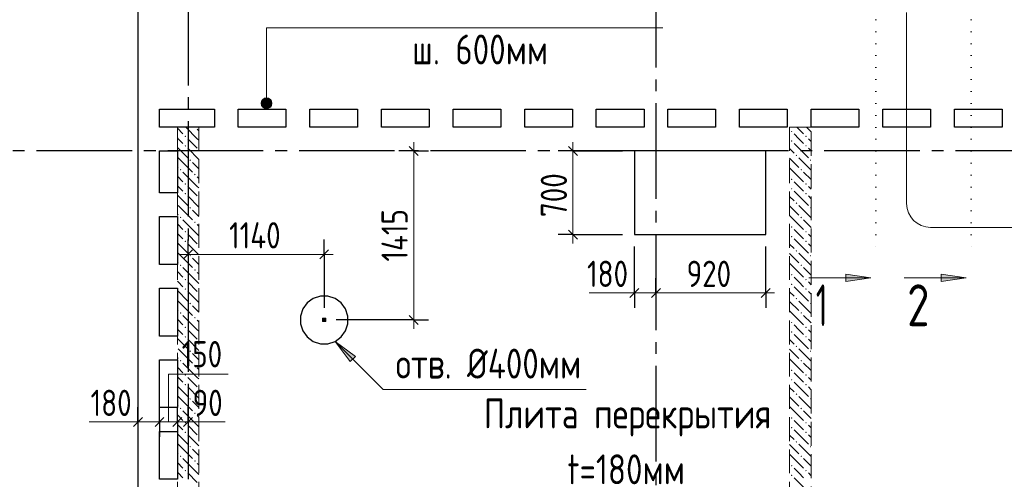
# Model space of a CAD drawing. Header units: millimetres. Extents: x 0 to 43617, y 0 to 29700.
# Tile 18 of 20: x 25819 to 34069, y 20700 to 24550. Entities that reach past the tile are written whole.
import ezdxf

# ---------------------------------------------------------------- set-up
doc = ezdxf.new("R2010")
doc.units = ezdxf.units.MM
for name, pattern in [('______2', [270, 200, -70]), ('______5', [1100, 800, -100, 100, -100]), ('______9', [100, 0, -100])]:
    doc.linetypes.add(name, pattern=pattern)
for name, color, linetype, lineweight in [('Standard', 7, 'Continuous', 25), ('ЖБ Перекрытие верхний уровень', 7, 'Continuous', 35), ('ЖБ Стена верхний уровень', 7, 'Continuous', 35), ('Оси', 40, '______5', 18), ('Примечания', 7, 'Continuous', 25), ('Размерная выноска', 7, 'Continuous', 13), ('Узлы символ', 7, 'Continuous', 25)]:
    doc.layers.add(name, color=color, linetype=linetype, lineweight=lineweight)
doc.styles.add('GOST 2.304-81', font='txt')
doc.styles.add('ISOCPEUR', font='txt')

msp = doc.modelspace()

# ---------------------------------------------------------------- hatches: boundary and pattern name
at = {"layer": 'ЖБ Стена верхний уровень', "linetype": 'Continuous', "lineweight": 18, "transparency": 33554687}
for points in [[(27290.3, 23650), (27287, 23646.6), (27283.6, 23650)], [(32280.5, 23613.1), (32287, 23619.6), (32293.5, 23613.1), (32287, 23606.6)], [(27200.5, 23573.1), (27206.9, 23579.6), (27213.5, 23573.1), (27206.9, 23566.6)], [(32280.5, 23533.1), (32287, 23539.6), (32293.5, 23533.1), (32287, 23526.6)], [(32400.5, 23573.1), (32406.9, 23579.6), (32413.5, 23573.1), (32406.9, 23566.6)], [(27200.5, 23493.1), (27206.9, 23499.6), (27213.5, 23493.1), (27206.9, 23486.6)], [(32400.5, 23493.1), (32406.9, 23499.6), (32413.5, 23493.1), (32406.9, 23486.6)], [(27240.4, 23373.1), (27247, 23379.6), (27253.5, 23373.1), (27247, 23366.6)], [(32320.4, 23413.1), (32326.9, 23419.6), (32333.5, 23413.1), (32326.9, 23406.6)], [(32440.4, 23373.1), (32447, 23379.6), (32450, 23376.6), (32450, 23369.7), (32447, 23366.6)], [(27160.4, 23293.1), (27167, 23299.6), (27173.5, 23293.1), (27167, 23286.6)], [(32360.4, 23293.1), (32367, 23299.6), (32373.5, 23293.1), (32367, 23286.6)], [(27280.5, 23253.1), (27287, 23259.6), (27293.4, 23253.1), (27287, 23246.6)], [(32280.5, 23213.1), (32287, 23219.6), (32293.5, 23213.1), (32287, 23206.6)], [(27200.5, 23173.1), (27206.9, 23179.6), (27213.5, 23173.1), (27206.9, 23166.6)], [(27200.5, 23093.1), (27206.9, 23099.6), (27213.5, 23093.1), (27206.9, 23086.6)], [(32280.5, 23133.1), (32287, 23139.6), (32293.5, 23133.1), (32287, 23126.6)], [(32400.5, 23173.1), (32406.9, 23179.6), (32413.5, 23173.1), (32406.9, 23166.6)], [(32400.5, 23093.1), (32406.9, 23099.6), (32413.5, 23093.1), (32406.9, 23086.6)], [(32320.4, 23013.1), (32326.9, 23019.6), (32333.5, 23013.1), (32326.9, 23006.6)], [(27240.4, 22973.1), (27247, 22979.6), (27253.5, 22973.1), (27247, 22966.6)], [(32440.4, 22973.1), (32447, 22979.6), (32450, 22976.6), (32450, 22969.7), (32447, 22966.6)], [(27160.4, 22893.1), (27167, 22899.6), (27173.5, 22893.1), (27167, 22886.6)], [(27280.5, 22853.1), (27287, 22859.6), (27293.4, 22853.1), (27287, 22846.6)], [(32360.4, 22893.1), (32367, 22899.6), (32373.5, 22893.1), (32367, 22886.6)], [(27200.5, 22773.1), (27206.9, 22779.6), (27213.5, 22773.1), (27206.9, 22766.6)], [(32280.5, 22813.1), (32287, 22819.6), (32293.5, 22813.1), (32287, 22806.6)], [(32400.5, 22773.1), (32406.9, 22779.6), (32413.5, 22773.1), (32406.9, 22766.6)], [(27200.5, 22693.1), (27206.9, 22699.6), (27213.5, 22693.1), (27206.9, 22686.6)], [(32280.5, 22733.1), (32287, 22739.6), (32293.5, 22733.1), (32287, 22726.6)], [(32400.5, 22693.1), (32406.9, 22699.6), (32413.5, 22693.1), (32406.9, 22686.6)], [(32320.4, 22613.1), (32326.9, 22619.6), (32333.5, 22613.1), (32326.9, 22606.6)], [(27240.4, 22573.1), (27247, 22579.6), (27253.5, 22573.1), (27247, 22566.6)], [(32440.4, 22573.1), (32447, 22579.6), (32450, 22576.6), (32450, 22569.7), (32447, 22566.6)], [(27160.4, 22493.1), (27167, 22499.6), (27173.5, 22493.1), (27167, 22486.6)], [(27280.5, 22453.1), (27287, 22459.6), (27293.4, 22453.1), (27287, 22446.6)], [(32360.4, 22493.1), (32367, 22499.6), (32373.5, 22493.1), (32367, 22486.6)], [(27200.5, 22373.1), (27206.9, 22379.6), (27213.5, 22373.1), (27206.9, 22366.6)], [(32280.5, 22413.1), (32287, 22419.6), (32293.5, 22413.1), (32287, 22406.6)], [(32400.5, 22373.1), (32406.9, 22379.6), (32413.5, 22373.1), (32406.9, 22366.6)], [(27200.5, 22293.1), (27206.9, 22299.6), (27213.5, 22293.1), (27206.9, 22286.6)], [(32280.5, 22333.1), (32287, 22339.6), (32293.5, 22333.1), (32287, 22326.6)], [(32400.5, 22293.1), (32406.9, 22299.6), (32413.5, 22293.1), (32406.9, 22286.6)], [(32320.4, 22213.1), (32326.9, 22219.6), (32333.5, 22213.1), (32326.9, 22206.6)], [(27240.4, 22173.1), (27247, 22179.6), (27253.5, 22173.1), (27247, 22166.6)], [(32440.4, 22173.1), (32447, 22179.6), (32450, 22176.6), (32450, 22169.7), (32447, 22166.6)], [(27160.4, 22093.1), (27167, 22099.6), (27173.5, 22093.1), (27167, 22086.6)], [(27280.5, 22053.1), (27287, 22059.6), (27293.4, 22053.1), (27287, 22046.6)], [(32360.4, 22093.1), (32367, 22099.6), (32373.5, 22093.1), (32367, 22086.6)], [(27200.5, 21973.1), (27206.9, 21979.6), (27213.5, 21973.1), (27206.9, 21966.6)], [(32280.5, 22013.1), (32287, 22019.6), (32293.5, 22013.1), (32287, 22006.6)], [(32400.5, 21973.1), (32406.9, 21979.6), (32413.5, 21973.1), (32406.9, 21966.6)], [(27200.5, 21893.1), (27206.9, 21899.6), (27213.5, 21893.1), (27206.9, 21886.6)], [(32280.5, 21933.1), (32287, 21939.6), (32293.5, 21933.1), (32287, 21926.6)], [(32400.5, 21893.1), (32406.9, 21899.6), (32413.5, 21893.1), (32406.9, 21886.6)], [(27240.4, 21773.1), (27247, 21779.6), (27253.5, 21773.1), (27247, 21766.6)], [(32320.4, 21813.1), (32326.9, 21819.6), (32333.5, 21813.1), (32326.9, 21806.6)], [(32440.4, 21773.1), (32447, 21779.6), (32450, 21776.6), (32450, 21769.7), (32447, 21766.6)], [(27160.4, 21693.1), (27167, 21699.6), (27173.5, 21693.1), (27167, 21686.6)], [(32360.4, 21693.1), (32367, 21699.6), (32373.5, 21693.1), (32367, 21686.6)], [(27280.5, 21653.1), (27287, 21659.6), (27293.4, 21653.1), (27287, 21646.6)], [(32280.5, 21613.1), (32287, 21619.6), (32293.5, 21613.1), (32287, 21606.6)], [(27200.5, 21573.1), (27206.9, 21579.6), (27213.5, 21573.1), (27206.9, 21566.6)], [(32280.5, 21533.1), (32287, 21539.6), (32293.5, 21533.1), (32287, 21526.6)], [(32400.5, 21573.1), (32406.9, 21579.6), (32413.5, 21573.1), (32406.9, 21566.6)], [(27200.5, 21493.1), (27206.9, 21499.6), (27213.5, 21493.1), (27206.9, 21486.6)], [(32400.5, 21493.1), (32406.9, 21499.6), (32413.5, 21493.1), (32406.9, 21486.6)], [(27240.4, 21373.1), (27247, 21379.6), (27253.5, 21373.1), (27247, 21366.6)], [(32320.4, 21413.1), (32326.9, 21419.6), (32333.5, 21413.1), (32326.9, 21406.6)], [(32440.4, 21373.1), (32447, 21379.6), (32450, 21376.6), (32450, 21369.7), (32447, 21366.6)], [(27160.4, 21293.1), (27167, 21299.6), (27173.5, 21293.1), (27167, 21286.6)], [(32360.4, 21293.1), (32367, 21299.6), (32373.5, 21293.1), (32367, 21286.6)], [(27280.5, 21253.1), (27287, 21259.6), (27293.4, 21253.1), (27287, 21246.6)], [(32280.5, 21213.1), (32287, 21219.6), (32293.5, 21213.1), (32287, 21206.6)], [(27200.5, 21173.1), (27206.9, 21179.6), (27213.5, 21173.1), (27206.9, 21166.6)], [(32280.5, 21133.1), (32287, 21139.6), (32293.5, 21133.1), (32287, 21126.6)], [(32400.5, 21173.1), (32406.9, 21179.6), (32413.5, 21173.1), (32406.9, 21166.6)], [(27200.5, 21093.1), (27206.9, 21099.6), (27213.5, 21093.1), (27206.9, 21086.6)], [(32400.5, 21093.1), (32406.9, 21099.6), (32413.5, 21093.1), (32406.9, 21086.6)], [(27240.4, 20973.1), (27247, 20979.6), (27253.5, 20973.1), (27247, 20966.6)], [(32320.4, 21013.1), (32326.9, 21019.6), (32333.5, 21013.1), (32326.9, 21006.6)], [(32440.4, 20973.1), (32447, 20979.6), (32450, 20976.6), (32450, 20969.7), (32447, 20966.6)], [(27160.4, 20893.1), (27167, 20899.6), (27173.5, 20893.1), (27167, 20886.6)], [(32360.4, 20893.1), (32367, 20899.6), (32373.5, 20893.1), (32367, 20886.6)], [(27280.5, 20853.1), (27287, 20859.6), (27293.4, 20853.1), (27287, 20846.6)], [(32280.5, 20813.1), (32287, 20819.6), (32293.5, 20813.1), (32287, 20806.6)], [(27200.5, 20773.1), (27206.9, 20779.6), (27213.5, 20773.1), (27206.9, 20766.6)], [(32280.5, 20733.1), (32287, 20739.6), (32293.5, 20733.1), (32287, 20726.6)], [(32400.5, 20773.1), (32406.9, 20779.6), (32413.5, 20773.1), (32406.9, 20766.6)]]:
    msp.add_hatch(color=7, dxfattribs=at).paths.add_polyline_path(points, flags=16)
at = {"layer": 'Примечания', "linetype": 'Continuous', "lineweight": 13, "transparency": 33554687}
for points in [[(27925.9, 23872.5), (27848.5, 23872.5), (27842.2, 23850)], [(27925.9, 23872.5), (27842.2, 23850), (27932.2, 23850)], [(27932.2, 23850), (27842.2, 23850), (27848.5, 23827.5)], [(27909.7, 23888.7), (27864.7, 23888.7), (27848.5, 23872.5)], [(27909.7, 23888.7), (27848.5, 23872.5), (27925.9, 23872.5)], [(27932.2, 23850), (27848.5, 23827.5), (27925.9, 23827.5)], [(27864.7, 23888.7), (27909.7, 23888.7), (27887.2, 23895)], [(27925.9, 23827.5), (27848.5, 23827.5), (27864.7, 23811.3)], [(27925.9, 23827.5), (27864.7, 23811.3), (27909.7, 23811.3)], [(27909.7, 23811.3), (27864.7, 23811.3), (27887.2, 23805)]]:
    msp.add_hatch(color=7, dxfattribs=at).paths.add_polyline_path(points)
msp.add_hatch(color=7, dxfattribs=at).paths.add_polyline_path([(28588.8, 21685.6), (28461.6, 21855.3), (28631.3, 21728)], flags=16)
at = {"layer": 'Узлы символ', "linetype": 'Continuous', "lineweight": 13, "transparency": 33554687}
for points in [[(32739.8, 22418), (32949.8, 22388), (32739.8, 22358)], [(33539.8, 22418), (33749.8, 22388), (33539.8, 22358)]]:
    msp.add_hatch(color=7, dxfattribs=at).paths.add_polyline_path(points, flags=16)

# ---------------------------------------------------------------- linework, layer by layer
at = {"layer": 'Standard', "color": 7, "linetype": 'Continuous', "lineweight": 13, "transparency": 33554687}
for p, q in [((29120, 23450), (29120, 23525)), ((30454.5, 23450), (30454.5, 23525)), ((30454.5, 22750), (30454.5, 22675)), ((27230, 22583.8), (27155, 22583.8)), ((27230, 22583.8), (28370, 22583.8)), ((28370, 22583.8), (28445, 22583.8)), ((30969.3, 22261), (30894.3, 22261)), ((30969.3, 22261), (31150, 22261)), ((31150, 22261), (32069.3, 22261)), ((32069.3, 22261), (32144.3, 22261)), ((29120, 22035), (29120, 21960)), ((26810, 21180), (26735, 21180)), ((26810, 21180), (26990, 21180)), ((26990, 21180), (27140, 21180)), ((27140, 21180), (27230, 21180)), ((27230, 21180), (27305, 21180))]:
    msp.add_line(p, q, dxfattribs=at)
at = {"layer": 'Standard', "color": 251, "linetype": 'Continuous', "lineweight": -3, "true_color": 0x656565, "transparency": 33554687}
for p, q in [((29120, 23450), (28995, 23450)), ((29120, 23450), (29245, 23450)), ((29120, 23450), (29120, 23450)), ((30454.5, 23450), (30329.5, 23450)), ((30454.5, 23450), (30579.5, 23450)), ((30454.5, 23450), (30869.3, 23450)), ((27230, 22583.8), (27230, 22708.8)), ((28370, 22583.8), (28370, 22708.8)), ((30454.5, 22750), (30329.5, 22750)), ((30454.5, 22750), (30579.5, 22750)), ((30454.5, 22750), (30869.3, 22750)), ((32069.3, 22261), (32069.3, 22650)), ((27230, 22583.8), (27230, 22458.8)), ((27230, 22583.8), (27230, 22583.8)), ((28370, 22583.8), (28370, 22458.8)), ((28370, 22583.8), (28370, 22135)), ((30969.3, 22261), (30969.3, 22386)), ((31150, 22261), (31150, 22386)), ((32069.3, 22261), (32069.3, 22386)), ((30969.3, 22261), (30969.3, 22136)), ((31150, 22261), (31150, 22136)), ((31150, 22261), (31150, 22261)), ((32069.3, 22261), (32069.3, 22136)), ((29120, 22035), (28470, 22035)), ((29120, 22035), (28995, 22035)), ((29120, 22035), (29245, 22035)), ((26810, 21180), (26810, 21305)), ((26990, 21180), (26990, 21305)), ((27140, 21180), (27140, 21305)), ((27230, 21180), (27230, 21305)), ((26810, 21180), (26810, 21055)), ((26810, 21180), (26810, 21180)), ((26990, 21180), (26990, 21055)), ((26990, 21180), (26990, 21080)), ((27140, 21180), (27140, 21055)), ((27140, 21180), (27140, 21080)), ((27230, 21180), (27230, 21055)), ((27230, 21180), (27230, 21180))]:
    msp.add_line(p, q, dxfattribs=at)
at = {"layer": 'Standard', "color": 7, "linetype": 'Continuous', "lineweight": 25, "transparency": 33554687}
for p, q in [((29157.5, 23412.5), (29082.5, 23487.5)), ((30417, 23487.5), (30492, 23412.5)), ((30417, 22787.5), (30492, 22712.5)), ((27192.5, 22546.3), (27267.5, 22621.3)), ((28332.5, 22546.3), (28407.5, 22621.3)), ((30931.8, 22223.5), (31006.8, 22298.5)), ((31112.5, 22223.5), (31187.5, 22298.5)), ((32031.8, 22223.5), (32106.8, 22298.5)), ((29157.5, 21997.5), (29082.5, 22072.5)), ((26772.5, 21142.5), (26847.5, 21217.5)), ((26952.5, 21142.5), (27027.5, 21217.5)), ((27102.5, 21142.5), (27177.5, 21217.5)), ((27192.5, 21142.5), (27267.5, 21217.5))]:
    msp.add_line(p, q, dxfattribs=at)
at = {"layer": 'Standard', "color": 7, "linetype": 'Continuous', "lineweight": 13, "transparency": 33554687}
for points in [[(29120, 22035), (29120, 22435.6), (29120, 22435.6), (29120, 23450)], [(30454.5, 23450), (30454.5, 22810), (30454.5, 22810), (30454.5, 22750)]]:
    msp.add_lwpolyline(points, dxfattribs=at)
at = {"layer": 'Standard', "color": 251, "linetype": 'Continuous', "lineweight": -3, "true_color": 0x656565, "transparency": 33554687}
msp.add_lwpolyline([(30969.3, 22261), (30969.3, 22278), (30969.3, 22278), (30969.3, 22556.6), (30969.3, 22556.6), (30969.3, 22650)], dxfattribs=at)
at = {"layer": 'ЖБ Перекрытие верхний уровень', "color": 7, "linetype": 'Continuous', "lineweight": 25, "transparency": 33554687}
for p, q in [((26810, 25400), (26810, 23800)), ((26810, 23800), (26810, 17540)), ((26990, 23650), (26990, 23800)), ((26990, 23800), (27450, 23800)), ((27450, 23800), (27450, 23650)), ((27650, 23650), (27650, 23800)), ((27650, 23800), (28050, 23800)), ((28050, 23800), (28050, 23650)), ((28250, 23650), (28250, 23800)), ((28250, 23800), (28650, 23800)), ((28650, 23800), (28650, 23650)), ((28850, 23800), (29250, 23800)), ((28850, 23650), (28850, 23800)), ((29250, 23800), (29250, 23650)), ((29450, 23650), (29450, 23800)), ((29450, 23800), (29850, 23800)), ((29850, 23800), (29850, 23650)), ((30050, 23650), (30050, 23800)), ((30050, 23800), (30450, 23800)), ((30450, 23800), (30450, 23650)), ((30650, 23650), (30650, 23800)), ((30650, 23800), (31050, 23800)), ((31050, 23800), (31050, 23650)), ((31250, 23650), (31250, 23800)), ((31250, 23800), (31650, 23800)), ((31650, 23800), (31650, 23650)), ((31850, 23650), (31850, 23800)), ((31850, 23800), (32250, 23800)), ((32250, 23800), (32250, 23650)), ((32450, 23650), (32450, 23800)), ((32450, 23800), (32850, 23800)), ((32850, 23800), (32850, 23650)), ((33050, 23650), (33050, 23800)), ((33050, 23800), (33450, 23800)), ((33450, 23800), (33450, 23650)), ((33650, 23650), (33650, 23800)), ((33650, 23800), (34050, 23800)), ((34050, 23800), (34050, 23650)), ((27450, 23650), (26990, 23650)), ((28050, 23650), (27650, 23650)), ((28650, 23650), (28250, 23650)), ((29250, 23650), (28850, 23650)), ((29850, 23650), (29450, 23650)), ((30450, 23650), (30050, 23650)), ((31050, 23650), (30650, 23650)), ((31650, 23650), (31250, 23650)), ((32250, 23650), (31850, 23650)), ((32850, 23650), (32450, 23650)), ((33450, 23650), (33050, 23650)), ((34050, 23650), (33650, 23650)), ((26990, 23100), (26990, 23450)), ((26990, 23450), (27140, 23450)), ((27140, 23450), (27140, 23100)), ((32069.3, 23450), (30969.3, 23450)), ((30969.3, 23450), (30969.3, 22750)), ((32069.3, 22750), (32069.3, 23450)), ((27140, 23100), (26990, 23100)), ((26990, 22500), (26990, 22900)), ((26990, 22900), (27140, 22900)), ((27140, 22900), (27140, 22500)), ((30969.3, 22750), (32069.3, 22750)), ((27140, 22500), (26990, 22500)), ((26990, 21900), (26990, 22300)), ((26990, 22300), (27140, 22300)), ((27140, 22300), (27140, 21900)), ((28278.4, 22214.7), (28227.4, 22177.6)), ((28338.5, 22234.2), (28278.4, 22214.7)), ((28401.6, 22234.2), (28338.5, 22234.2)), ((28461.6, 22214.7), (28401.6, 22234.2)), ((28512.6, 22177.6), (28461.6, 22214.7)), ((28190.3, 22126.6), (28170.8, 22066.5)), ((28227.4, 22177.6), (28190.3, 22126.6)), ((28549.7, 22126.6), (28512.6, 22177.6)), ((28569.2, 22066.5), (28549.7, 22126.6)), ((28170.8, 22066.5), (28170.8, 22003.5)), ((28569.2, 22003.5), (28569.2, 22066.5)), ((28170.8, 22003.5), (28190.3, 21943.5)), ((28549.7, 21943.5), (28569.2, 22003.5)), ((27140, 21900), (26990, 21900)), ((28190.3, 21943.5), (28227.4, 21892.4)), ((28227.4, 21892.4), (28278.4, 21855.3)), ((28461.6, 21855.3), (28512.6, 21892.4)), ((28512.6, 21892.4), (28549.7, 21943.5)), ((28278.4, 21855.3), (28338.5, 21835.8)), ((28338.5, 21835.8), (28401.6, 21835.8)), ((28401.6, 21835.8), (28461.6, 21855.3)), ((26990, 21300), (26990, 21700)), ((26990, 21700), (27140, 21700)), ((27140, 21700), (27140, 21300)), ((27140, 21300), (26990, 21300)), ((26990, 20700), (26990, 21100)), ((26990, 21100), (27140, 21100)), ((27140, 21100), (27140, 20700)), ((27140, 20700), (26990, 20700))]:
    msp.add_line(p, q, dxfattribs=at)
at = {"layer": 'ЖБ Перекрытие верхний уровень', "color": 7, "linetype": 'Continuous', "lineweight": 13, "transparency": 33554687}
for points in [[(28356.7, 22048.3), (28383.3, 22048.3), (28383.3, 22021.7), (28356.7, 22021.7), (28356.7, 22048.3)], [(28381.7, 22023.3), (28358.3, 22023.3), (28358.3, 22046.7), (28381.7, 22046.7), (28381.7, 22023.3)], [(28360, 22045), (28380, 22045), (28380, 22045), (28360, 22045), (28360, 22045), (28360, 22025), (28380, 22025), (28380, 22045), (28360, 22045)], [(28361.7, 22043.3), (28378.3, 22043.3), (28378.3, 22043.3), (28361.7, 22043.3), (28361.7, 22043.3), (28361.7, 22026.7), (28378.3, 22026.7), (28378.3, 22043.3), (28361.7, 22043.3)], [(28363.3, 22041.7), (28376.7, 22041.7), (28376.7, 22041.7), (28363.3, 22041.7), (28363.3, 22041.7), (28363.3, 22028.3), (28376.7, 22028.3), (28376.7, 22041.7), (28363.3, 22041.7)], [(28365, 22040), (28375, 22040), (28375, 22030), (28365, 22030), (28365, 22040)], [(28373.3, 22031.7), (28366.7, 22031.7), (28366.7, 22038.3), (28373.3, 22038.3), (28373.3, 22031.7)], [(28368.3, 22036.7), (28371.7, 22036.7), (28371.7, 22033.3), (28368.3, 22033.3), (28368.3, 22036.7)]]:
    msp.add_lwpolyline(points, dxfattribs=at)
at = {"layer": 'ЖБ Стена верхний уровень', "color": 251, "linetype": '______2', "lineweight": 13, "true_color": 0x656565, "transparency": 33554687}
for p, q in [((27140, 23650), (27140, 17870)), ((27320, 23650), (27140, 23650)), ((27320, 18050), (27320, 23650)), ((32270, 23650), (32270, 18050)), ((32450, 23650), (32270, 23650)), ((32450, 18550), (32450, 23650))]:
    msp.add_line(p, q, dxfattribs=at)
at = {"layer": 'ЖБ Стена верхний уровень', "color": 9, "linetype": 'Continuous', "lineweight": 18, "true_color": 0xc7c7c7, "transparency": 33554687}
for p, q in [((27140, 23640.1), (27187, 23593.1)), ((27306.9, 23553.1), (27210.1, 23650)), ((27306.9, 23633.1), (27320, 23620.1)), ((32330.1, 23650), (32387, 23593.1)), ((32450, 23610.1), (32410.1, 23650)), ((27147, 23553.1), (27140, 23560.1)), ((27187, 23513.1), (27147, 23553.1)), ((27226.9, 23553.1), (27306.9, 23473.1)), ((27306.9, 23553.1), (27320, 23540.1)), ((32347, 23553.1), (32306.9, 23593.1)), ((32306.9, 23513.1), (32426.9, 23393.1)), ((32387, 23513.1), (32347, 23553.1)), ((32426.9, 23553.1), (32450, 23530.1)), ((27140, 23480.1), (27226.9, 23393.1)), ((27226.9, 23473.1), (27320, 23380.1)), ((32270, 23470.1), (32306.9, 23433.1)), ((32426.9, 23473.1), (32450, 23450.1)), ((27147, 23393.1), (27267, 23273.1)), ((27320, 23300.1), (27267, 23353.1)), ((32270, 23390.1), (32347, 23313.1)), ((32347, 23393.1), (32450, 23290.1)), ((27140, 23320.1), (27147, 23313.1)), ((27306.9, 23153.1), (27187, 23273.1)), ((32270, 23310.1), (32387, 23193.1)), ((32450, 23210.1), (32387, 23273.1)), ((27140, 23240.1), (27187, 23193.1)), ((27306.9, 23233.1), (27320, 23220.1)), ((32347, 23153.1), (32306.9, 23193.1)), ((27147, 23153.1), (27140, 23160.1)), ((27187, 23113.1), (27147, 23153.1)), ((27226.9, 23153.1), (27306.9, 23073.1)), ((27306.9, 23153.1), (27320, 23140.1)), ((32306.9, 23113.1), (32426.9, 22993.1)), ((32387, 23113.1), (32347, 23153.1)), ((32426.9, 23153.1), (32450, 23130.1)), ((27140, 23080.1), (27226.9, 22993.1)), ((27226.9, 23073.1), (27320, 22980.1)), ((32270, 23070.1), (32306.9, 23033.1)), ((32426.9, 23073.1), (32450, 23050.1)), ((27147, 22993.1), (27267, 22873.1)), ((27320, 22900.1), (27267, 22953.1)), ((32270, 22990.1), (32347, 22913.1)), ((32347, 22993.1), (32450, 22890.1)), ((27140, 22920.1), (27147, 22913.1)), ((27306.9, 22753.1), (27187, 22873.1)), ((32270, 22910.1), (32387, 22793.1)), ((32450, 22810.1), (32387, 22873.1)), ((27140, 22840.1), (27187, 22793.1)), ((27306.9, 22833.1), (27320, 22820.1)), ((32347, 22753.1), (32306.9, 22793.1)), ((27147, 22753.1), (27140, 22760.1)), ((27187, 22713.1), (27147, 22753.1)), ((27226.9, 22753.1), (27306.9, 22673.1)), ((27306.9, 22753.1), (27320, 22740.1)), ((32306.9, 22713.1), (32426.9, 22593.1)), ((32387, 22713.1), (32347, 22753.1)), ((32426.9, 22753.1), (32450, 22730.1)), ((27140, 22680.1), (27226.9, 22593.1)), ((27226.9, 22673.1), (27320, 22580.1)), ((32270, 22670.1), (32306.9, 22633.1)), ((32426.9, 22673.1), (32450, 22650.1)), ((27147, 22593.1), (27267, 22473.1)), ((27320, 22500.1), (27267, 22553.1)), ((32270, 22590.1), (32347, 22513.1)), ((32347, 22593.1), (32450, 22490.1)), ((27140, 22520.1), (27147, 22513.1)), ((27140, 22440.1), (27187, 22393.1)), ((27306.9, 22353.1), (27187, 22473.1)), ((32270, 22510.1), (32387, 22393.1)), ((32450, 22410.1), (32387, 22473.1)), ((27147, 22353.1), (27140, 22360.1)), ((27306.9, 22433.1), (27320, 22420.1)), ((32347, 22353.1), (32306.9, 22393.1)), ((27140, 22280.1), (27226.9, 22193.1)), ((27187, 22313.1), (27147, 22353.1)), ((27226.9, 22353.1), (27306.9, 22273.1)), ((27306.9, 22353.1), (27320, 22340.1)), ((32306.9, 22313.1), (32426.9, 22193.1)), ((32387, 22313.1), (32347, 22353.1)), ((32426.9, 22353.1), (32450, 22330.1)), ((27147, 22193.1), (27267, 22073.1)), ((27226.9, 22273.1), (27320, 22180.1)), ((32270, 22270.1), (32306.9, 22233.1)), ((32347, 22193.1), (32450, 22090.1)), ((32426.9, 22273.1), (32450, 22250.1)), ((27140, 22120.1), (27147, 22113.1)), ((27320, 22100.1), (27267, 22153.1)), ((32270, 22190.1), (32347, 22113.1)), ((32270, 22110.1), (32387, 21993.1)), ((27140, 22040.1), (27187, 21993.1)), ((27306.9, 21953.1), (27187, 22073.1)), ((27306.9, 22033.1), (27320, 22020.1)), ((32450, 22010.1), (32387, 22073.1)), ((27147, 21953.1), (27140, 21960.1)), ((27187, 21913.1), (27147, 21953.1)), ((27226.9, 21953.1), (27306.9, 21873.1)), ((27306.9, 21953.1), (27320, 21940.1)), ((32347, 21953.1), (32306.9, 21993.1)), ((32387, 21913.1), (32347, 21953.1)), ((32426.9, 21953.1), (32450, 21930.1)), ((27140, 21880.1), (27226.9, 21793.1)), ((27226.9, 21873.1), (27320, 21780.1)), ((32270, 21870.1), (32306.9, 21833.1)), ((32306.9, 21913.1), (32426.9, 21793.1)), ((32426.9, 21873.1), (32450, 21850.1)), ((27147, 21793.1), (27267, 21673.1)), ((32270, 21790.1), (32347, 21713.1)), ((32347, 21793.1), (32450, 21690.1)), ((27140, 21720.1), (27147, 21713.1)), ((27320, 21700.1), (27267, 21753.1)), ((32270, 21710.1), (32387, 21593.1)), ((27140, 21640.1), (27187, 21593.1)), ((27306.9, 21553.1), (27187, 21673.1)), ((27306.9, 21633.1), (27320, 21620.1)), ((32450, 21610.1), (32387, 21673.1)), ((27147, 21553.1), (27140, 21560.1)), ((27187, 21513.1), (27147, 21553.1)), ((27226.9, 21553.1), (27306.9, 21473.1)), ((27306.9, 21553.1), (27320, 21540.1)), ((32347, 21553.1), (32306.9, 21593.1)), ((32387, 21513.1), (32347, 21553.1)), ((32426.9, 21553.1), (32450, 21530.1)), ((27140, 21480.1), (27226.9, 21393.1)), ((27226.9, 21473.1), (27320, 21380.1)), ((32270, 21470.1), (32306.9, 21433.1)), ((32306.9, 21513.1), (32426.9, 21393.1)), ((32426.9, 21473.1), (32450, 21450.1)), ((27147, 21393.1), (27267, 21273.1)), ((32270, 21390.1), (32347, 21313.1)), ((32347, 21393.1), (32450, 21290.1)), ((27140, 21320.1), (27147, 21313.1)), ((27320, 21300.1), (27267, 21353.1)), ((32270, 21310.1), (32387, 21193.1)), ((27140, 21240.1), (27187, 21193.1)), ((27306.9, 21153.1), (27187, 21273.1)), ((27306.9, 21233.1), (27320, 21220.1)), ((32450, 21210.1), (32387, 21273.1)), ((27147, 21153.1), (27140, 21160.1)), ((27187, 21113.1), (27147, 21153.1)), ((27226.9, 21153.1), (27306.9, 21073.1)), ((27306.9, 21153.1), (27320, 21140.1)), ((32347, 21153.1), (32306.9, 21193.1)), ((32387, 21113.1), (32347, 21153.1)), ((32426.9, 21153.1), (32450, 21130.1)), ((27140, 21080.1), (27226.9, 20993.1)), ((27226.9, 21073.1), (27320, 20980.1)), ((32270, 21070.1), (32306.9, 21033.1)), ((32306.9, 21113.1), (32426.9, 20993.1)), ((32426.9, 21073.1), (32450, 21050.1)), ((27147, 20993.1), (27267, 20873.1)), ((32270, 20990.1), (32347, 20913.1)), ((32347, 20993.1), (32450, 20890.1)), ((27140, 20920.1), (27147, 20913.1)), ((27306.9, 20753.1), (27187, 20873.1)), ((27320, 20900.1), (27267, 20953.1)), ((32270, 20910.1), (32387, 20793.1)), ((32450, 20810.1), (32387, 20873.1)), ((27140, 20840.1), (27187, 20793.1)), ((27306.9, 20833.1), (27320, 20820.1)), ((32347, 20753.1), (32306.9, 20793.1)), ((27147, 20753.1), (27140, 20760.1)), ((27187, 20713.1), (27147, 20753.1)), ((27226.9, 20753.1), (27306.9, 20673.1)), ((27306.9, 20753.1), (27320, 20740.1)), ((32306.9, 20713.1), (32426.9, 20593.1)), ((32387, 20713.1), (32347, 20753.1)), ((32426.9, 20753.1), (32450, 20730.1))]:
    msp.add_line(p, q, dxfattribs=at)
at = {"layer": 'Оси', "color": 8, "linetype": '______5', "lineweight": -3, "transparency": 33554687}
for p, q in [((27230, 25900), (27230, 15250)), ((31150, 24950), (31150, 15250)), ((35560, 23450), (3600, 23450)), ((35560, 23450), (3600, 23450))]:
    msp.add_line(p, q, dxfattribs=at)
at = {"layer": 'Примечания', "color": 7, "linetype": 'Continuous', "lineweight": 13, "transparency": 33554687}
for p, q in [((33250, 23010), (33250, 24610)), ((27842.2, 23850), (27842.2, 23850)), ((27887.2, 23895), (27887.2, 23895)), ((27932.2, 23850), (27932.2, 23850)), ((27887.2, 23805), (27887.2, 23805)), ((34250, 22810), (33450, 22810)), ((28461.6, 21855.3), (28461.6, 21855.3)), ((28461.6, 21855.3), (28461.6, 21855.3)), ((28461.6, 21855.3), (28461.6, 21855.3)), ((28461.6, 21855.3), (28631.3, 21728)), ((28588.8, 21685.6), (28461.6, 21855.3)), ((28631.3, 21728), (28588.8, 21685.6)), ((28610, 21706.8), (28620.7, 21696.2))]:
    msp.add_line(p, q, dxfattribs=at)
for points in [[(31206.5, 24480.5), (27887.2, 24480.5), (27887.2, 23850)], [(28461.6, 21855.3), (28864.6, 21452.3), (30564.6, 21452.3)]]:
    msp.add_lwpolyline(points, dxfattribs=at)
msp.add_circle((27887.2, 23850), 45, dxfattribs=at)
msp.add_arc((33450, 23010), 200, 180, 270, dxfattribs=at)
at = {"layer": 'Размерная выноска', "color": 7, "linetype": 'Continuous', "lineweight": 13, "transparency": 33554687}
for p, q in [((30969.3, 22261), (30589.3, 22261)), ((26810, 21180), (26400, 21180)), ((27230, 21180), (27540, 21180))]:
    msp.add_line(p, q, dxfattribs=at)
msp.add_lwpolyline([(27065, 21180), (27065, 21580), (27565, 21580)], dxfattribs=at)
at = {"layer": 'Узлы символ', "color": 7, "linetype": '______9', "lineweight": 13, "transparency": 33554687}
for p, q in [((32991.4, 25550), (32991.4, 22609.6)), ((33791.4, 25550), (33791.4, 22609.6))]:
    msp.add_line(p, q, dxfattribs=at)
at = {"layer": 'Узлы символ', "color": 7, "linetype": 'Continuous', "lineweight": 13, "transparency": 33554687}
for p, q in [((32949.8, 22388), (32430.6, 22388)), ((32739.8, 22388), (32724.8, 22388)), ((32739.8, 22358), (32739.8, 22418)), ((32739.8, 22418), (32949.8, 22388)), ((32949.8, 22388), (32739.8, 22358)), ((32949.8, 22388), (32949.8, 22388)), ((32949.8, 22388), (32949.8, 22388)), ((32949.8, 22388), (32949.8, 22388)), ((33749.8, 22388), (33230.6, 22388)), ((33539.8, 22388), (33524.8, 22388)), ((33539.8, 22358), (33539.8, 22418)), ((33539.8, 22418), (33749.8, 22388)), ((33749.8, 22388), (33539.8, 22358)), ((33749.8, 22388), (33749.8, 22388)), ((33749.8, 22388), (33749.8, 22388)), ((33749.8, 22388), (33749.8, 22388))]:
    msp.add_line(p, q, dxfattribs=at)

# ---------------------------------------------------------------- texts
at = {"layer": 'Standard', "color": 7, "linetype": 'Continuous', "lineweight": 25, "transparency": 33554687, "char_height": 220, "attachment_point": 7, "rotation": 90, "style": 'GOST 2.304-81'}
for s, insert, width in [('700', (30404.5, 22896.7), 531.96), ('1415', (29070, 22523.6), 563.271)]:
    msp.add_mtext(s, dxfattribs=dict(at, insert=insert, width=width))
at = {"layer": 'Standard', "color": 7, "linetype": 'Continuous', "lineweight": 25, "transparency": 33554687, "char_height": 220, "attachment_point": 7, "style": 'GOST 2.304-81'}
for s, insert, width in [('1140', (27573.2, 22633.8), 578.854), ('180', (30572.1, 22311), 485.079), ('920', (31406.3, 22311), 531.979), ('150', (27175.8, 21637.9), 469.509), ('180', (26412.8, 21230), 485.085), ('90', (27267.5, 21230), 391.305)]:
    msp.add_mtext(s, dxfattribs=dict(at, insert=insert, width=width))
at = {"layer": 'Примечания', "color": 7, "linetype": 'Continuous', "lineweight": 25, "transparency": 33554687, "char_height": 250, "attachment_point": 7, "style": 'GOST 2.304-81'}
for s, insert, width in [('ш.\\~600мм', (29106.5, 24175.5), 1279.425), ('отв.\\~Ø400мм', (28968.8, 21543.9), 1726.715)]:
    msp.add_mtext(s, dxfattribs=dict(at, insert=insert, width=width))
at = {"layer": 'Примечания', "color": 251, "linetype": 'Continuous', "lineweight": 25, "true_color": 0x656565, "transparency": 33554687, "char_height": 250, "attachment_point": 7, "style": 'GOST 2.304-81'}
for s, insert, width in [('Плита\\~перекрытия', (29707.2, 21058.4), 2505.585), ('t=180мм', (30407.2, 20658.4), 1101.715)]:
    msp.add_mtext(s, dxfattribs=dict(at, insert=insert, width=width))
at = {"layer": 'Узлы символ', "color": 7, "linetype": 'Continuous', "lineweight": 35, "transparency": 33554687, "char_height": 350, "attachment_point": 7, "style": 'ISOCPEUR'}
for s, insert, width in [('\\W0.56;1', (32489.5, 21982.6), 272.222), ('\\W0.78;2', (33254.5, 21982.6), 380.819)]:
    msp.add_mtext(s, dxfattribs=dict(at, insert=insert, width=width))

doc.saveas('drawing.dxf')
